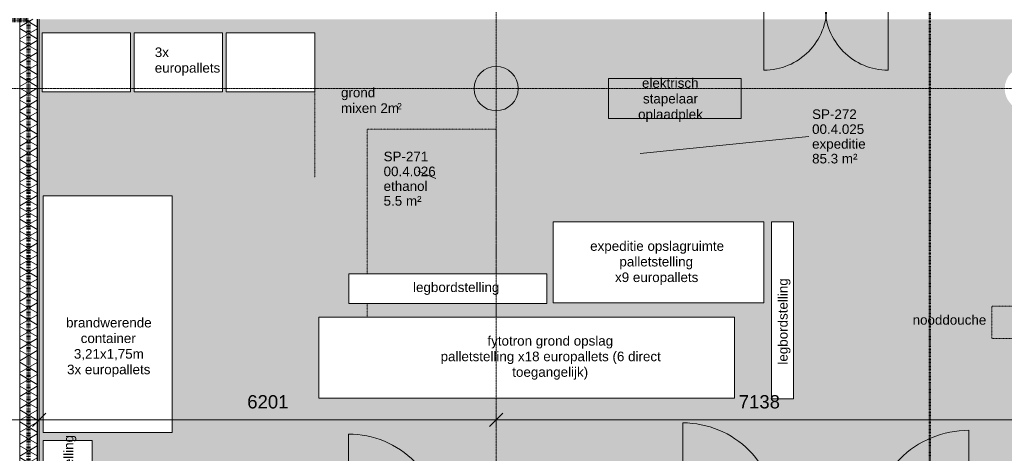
# Model space of a CAD drawing. Header units: millimetres. Extents: x -281 to 145437, y -16481 to 78869.
# Tile 194 of 256: x 10736 to 24095, y 50655 to 56535. Entities that reach past the tile are written whole.
import ezdxf

# ---------------------------------------------------------------- set-up
doc = ezdxf.new("R2010")
doc.units = ezdxf.units.MM
for name, pattern in [('ARC FS 060 minutes', [7.2, 2.4, -1.6, 0, -1.6, 0, -1.6]), ('Grid Line', [12, 6, -2, 2, -2]), ('NLRS_Dash-0_6mm_Space-0_6mm_cpz', [1.2, 0.6, -0.6]), ('NLRS_Dash-1mm_Space-1mm_cpz', [2, 1, -1])]:
    doc.linetypes.add(name, pattern=pattern)
for name, color, linetype, lineweight in [('A--A23__Vloeren', 8, 'Continuous', 5), ('A--A2__Ruwbouw', 8, 'Continuous', 5), ('A--L$01A__Algemeen', 7, 'Continuous', 5), ('A--L$07A__Stramien', 1, 'Continuous', 5), ('A--L21__Buitenwanden', 3, 'Continuous', 5), ('A--L28__Hoofddraagconstructies', 3, 'Continuous', 9), ('A--L3__Afbouw', 2, 'Continuous', 5), ('A--LD30__DetailPenMiddel', 3, 'Continuous', 5), ('A--M$01A__Algemeen', 1, 'Continuous', 5), ('A--M$01A__Algemeen-100', 1, 'Continuous', 5), ('A--T$01A__Algemeen', 1, 'Continuous', 5), ('A--TR9__AlgVoorz', 1, 'Continuous', 5)]:
    doc.layers.add(name, color=color, linetype=linetype, lineweight=lineweight)
doc.styles.add('Arial_1', font='arial.ttf', dxfattribs={"height": 180})
doc.styles.add('Arial_3', font='arial.ttf', dxfattribs={"height": 130})
doc.styles.add('Arial_4', font='arial.ttf', dxfattribs={"height": 84.485816})
doc.dimstyles.new('1_8mm', dxfattribs={"dimscale": 304.8, "dimtxt": 183.646692, "dimasz": 0.590551, "dimexe": 0.295276, "dimexo": 0.0625, "dimgap": 0.328084, "dimtad": 1, "dimdec": 0, "dimzin": 0, "dimdsep": 46, "dimtxsty": 'Arial_1', "dimblk1": 'OBLIQUE', "dimblk2": 'OBLIQUE', "dimsah": 1, "dimcen": 0.09, "dimdle": 0.295276, "dimazin": 0, "dimtfac": 1, "dimtdec": 4, "dimtix": 1, "dimtmove": 0, "dimatfit": 3, "dimfxl": 0.295276, "dimfxlon": 1, "dimtvp": 1, "dimtolj": 1, "dimtzin": 0, "dimarcsym": 2})

# ---------------------------------------------------------------- blocks, each defined once
blk = doc.blocks.new('TBR-B-BWK-C-BES-ARC-R25_rvt-1-L_80_ 11')
at = {"layer": 'A--L28__Hoofddraagconstructies', "lineweight": 5}
blk.add_hatch(color=21, dxfattribs=at).paths.add_polyline_path([(17200, 55300), (17259, 55306), (17315, 55323), (17367, 55351), (17412, 55388), (17449, 55433), (17477, 55485), (17495, 55546), (17500, 55600), (17494, 55659), (17477, 55715), (17449, 55767), (17412, 55812), (17367, 55849), (17315, 55877), (17259, 55894), (17200, 55900), (17141, 55894), (17085, 55877), (17033, 55849), (16988, 55812), (16951, 55767), (16923, 55715), (16906, 55659), (16900, 55600), (16906, 55541), (16923, 55485), (16951, 55433), (16988, 55388), (17033, 55351), (17085, 55323), (17141, 55306)])
at = {"layer": 'A--L28__Hoofddraagconstructies', "color": 231, "lineweight": 18}
for start, end in [(0, 180), (180, 360)]:
    blk.add_arc((17200, 55600), 300, start, end, dxfattribs=at)
blk = doc.blocks.new('65_GM_LIB_fire separation vertical_gen_arc - 060 minutes-2436736-L_80_ 11')
at = {"layer": 'A--L$01A__Algemeen', "linetype": 'ARC FS 060 minutes', "lineweight": 100}
blk.add_line((0, 0), (44095, 0), dxfattribs=at)
blk = doc.blocks.new('65_GM_LIB_fire separation vertical_gen_arc - 060 minutes-2436735-L_80_ 11')
at = {"layer": 'A--L$01A__Algemeen', "linetype": 'ARC FS 060 minutes', "lineweight": 100}
blk.add_line((0, 0), (6199, 0), dxfattribs=at)
blk = doc.blocks.new('TBR-B-INS-BR-ARC-R25_rvt-1-L_80_ 11')
at = {"layer": 'A--L$01A__Algemeen', "color": 124, "linetype": 'ARC FS 060 minutes', "lineweight": 100}
for name, rotation in [('65_GM_LIB_fire separation vertical_gen_arc - 060 minutes-2436735-L_80_ 11', 180), ('65_GM_LIB_fire separation vertical_gen_arc - 060 minutes-2436736-L_80_ 11', 269.9999999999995)]:
    blk.add_blockref(name, (10857, 56530), dxfattribs=dict(at, rotation=rotation))
blk = doc.blocks.new('NLRS_30_DO_UN_clearance zone-SH_gen_cpz - NLRS_30_DO_UN_clearance zone-SH_gen_cpz-63089286-L_80_ 11')
at = {"layer": 'A--L3__Afbouw'}
blk.add_line((-662, -1366), (-662, -44), dxfattribs=at)
blk.add_arc((-662, -44), 1323, 270, 0.5849, dxfattribs=at)
blk = doc.blocks.new('NLRS_30_DO_UN_clearance zone-SH_gen_cpz - NLRS_30_DO_UN_clearance zone-SH_gen_cpz-63054067-L_80_ 11')
at = {"layer": 'A--L3__Afbouw'}
blk.add_line((-637, 1297), (-637, 25), dxfattribs=at)
blk.add_arc((-637, 25), 1272, 359.7747, 90, dxfattribs=at)
blk = doc.blocks.new('NLRS_30_DO_UN_clearance zone-SH_gen_cpz - NLRS_30_DO_UN_clearance zone-SH_gen_cpz-53700877-L_80_ 11')
at = {"layer": 'A--L3__Afbouw'}
blk.add_line((-637, 1297), (-637, 25), dxfattribs=at)
blk.add_arc((-637, 25), 1272, 359.7747, 90, dxfattribs=at)
blk = doc.blocks.new('80_ruimtereservering palletstelling - 2860x1100 palletstelling 9x-46426610-L_80_ 11')
at = {"layer": 'A--L$01A__Algemeen'}
for p, q in [((1100, 0), (0, 0)), ((0, 0), (0, -2860)), ((1100, -2860), (1100, 0)), ((0, -2860), (1100, -2860))]:
    blk.add_line(p, q, dxfattribs=at)
blk = doc.blocks.new('80_ruimtereservering palletstelling - 5640x1100 palletstelling 18x-46426607-L_80_ 11')
at = {"layer": 'A--L$01A__Algemeen'}
for p, q in [((1100, 0), (0, 0)), ((0, 0), (0, -5640)), ((1100, -5640), (1100, 0)), ((0, -5640), (1100, -5640))]:
    blk.add_line(p, q, dxfattribs=at)
blk = doc.blocks.new('80_ruimtereservering palletstelling - 3210x1750 brandwerende pallet container-46426605-L_80_ 11')
at = {"layer": 'A--L$01A__Algemeen'}
for p, q in [((1750, 0), (0, 0)), ((0, 0), (0, -3210)), ((1750, -3210), (1750, 0)), ((0, -3210), (1750, -3210))]:
    blk.add_line(p, q, dxfattribs=at)
blk = doc.blocks.new('NLRS_30_DO_UN_clearance zone-SH_gen_cpz - NLRS_30_DO_UN_clearance zone-SH_gen_cpz-65476004-L_80_ 11')
at = {"layer": 'A--L3__Afbouw'}
blk.add_line((-427, 896), (-427, 44), dxfattribs=at)
blk.add_arc((-427, 44), 853, 359.0928, 90, dxfattribs=at)
blk = doc.blocks.new('NLRS_30_DO_UN_clearance zone-SH_gen_cpz - NLRS_30_DO_UN_clearance zone-SH_gen_cpz-65476006-L_80_ 11')
at = {"layer": 'A--L3__Afbouw'}
blk.add_line((-427, -896), (-427, -44), dxfattribs=at)
blk.add_arc((-427, -44), 853, 270, 0.9072, dxfattribs=at)
blk = doc.blocks.new('DIMBLOCK30-L_80_ 11')
at = {"layer": 'A--M$01A__Algemeen-100'}
for p, q in [((4717, 51109), (4807, 51199)), ((4717, 51109), (4717, 51199)), ((10999, 51109), (11089, 51199)), ((10999, 51109), (10999, 51199)), ((4717, 51109), (4627, 51019)), ((4717, 51109), (10999, 51109)), ((4717, 51109), (4717, 51019)), ((10999, 51109), (10909, 51019)), ((10999, 51109), (10999, 51019))]:
    blk.add_line(p, q, dxfattribs=at)
at = {"layer": 'A--M$01A__Algemeen-100', "color": 0, "insert": (7581, 51443), "char_height": 180, "width": 664.52, "attachment_point": 1, "line_spacing_factor": 0.941778, "style": 'Arial_1'}
blk.add_mtext('6282', dxfattribs=at)
blk = doc.blocks.new('_Oblique')
at = {"color": 0, "linetype": 'ByBlock', "lineweight": -2}
blk.add_line((-0.5, -0.5), (0.5, 0.5), dxfattribs=at)
blk = doc.blocks.new('DIMBLOCK31-L_80_ 11')
at = {"layer": 'A--M$01A__Algemeen-100'}
for p, q in [((10999, 51109), (11089, 51199)), ((10999, 51109), (10999, 51199)), ((17200, 51109), (17290, 51199)), ((17200, 51109), (17200, 51199)), ((10999, 51109), (10909, 51019)), ((10999, 51109), (17200, 51109)), ((10999, 51109), (10999, 51019)), ((17200, 51109), (17110, 51019)), ((17200, 51109), (17200, 51019))]:
    blk.add_line(p, q, dxfattribs=at)
at = {"layer": 'A--M$01A__Algemeen-100', "color": 0, "insert": (13823, 51443), "char_height": 180, "width": 664.52, "attachment_point": 1, "line_spacing_factor": 0.941778, "style": 'Arial_1'}
blk.add_mtext('6201', dxfattribs=at)
blk = doc.blocks.new('DIMBLOCK32-L_80_ 11')
at = {"layer": 'A--M$01A__Algemeen-100'}
for p, q in [((17200, 51109), (17290, 51199)), ((17200, 51109), (17200, 51199)), ((24338, 51109), (24428, 51199)), ((24338, 51109), (24338, 51199)), ((17200, 51109), (17110, 51019)), ((17200, 51109), (24338, 51109)), ((17200, 51109), (17200, 51019)), ((24338, 51109), (24248, 51019)), ((24338, 51109), (24338, 51019))]:
    blk.add_line(p, q, dxfattribs=at)
at = {"layer": 'A--M$01A__Algemeen-100', "color": 0, "insert": (20492, 51443), "char_height": 180, "width": 664.52, "attachment_point": 1, "line_spacing_factor": 0.941778, "style": 'Arial_1'}
blk.add_mtext('7138', dxfattribs=at)

msp = doc.modelspace()

# ---------------------------------------------------------------- hatches: boundary and pattern name
at = {"layer": 'A--A23__Vloeren'}
h = msp.add_hatch(color=10, dxfattribs=at)
h.paths.add_polyline_path([(22243.8, 18810), (22243.8, 22125), (22240, 22125), (22240, 18810)])
h.paths.add_polyline_path([(24850, 21200), (24850, 22800), (24181, 22800), (24181, 21200), (24202.3, 21200)])
h.paths.add_polyline_path([(24181, 24800), (24850, 24800), (24850, 26400), (24181, 26400), (24181, 24950.2)])
h.paths.add_polyline_path([(24850, 28400), (24850, 30000), (24135, 30000), (24135, 28400), (24681.4, 28400)])
h.paths.add_polyline_path([(24850, 32000), (24850, 33600), (24181, 33600), (24181, 32000), (24202.3, 32000)])
h.paths.add_polyline_path([(24202.3, 35600), (24850, 35600), (24850, 37200), (24181, 37200), (24181, 35600)])
h.paths.add_polyline_path([(24181, 39200), (24850, 39200), (24850, 40800), (24181, 40800), (24181, 39539.8)])
h.paths.add_polyline_path([(24181, 42800), (24850, 42800), (24850, 44400), (24181, 44400), (24181, 43345.8)])
h.paths.add_polyline_path([(16904, 43537.5), (16907, 43537.5), (16905.8, 43541.5), (16900.5, 43594.9), (16900.5, 43537.5)])
h.paths.add_polyline_path([(17493, 43537.5), (17499.5, 43537.5), (17499.5, 43594.9), (17494.2, 43541.5)])
h.paths.add_polyline_path([(17499.5, 43605.1), (17500, 43662.5), (17860, 43663), (17860, 49537.5), (17499.5, 49537.5), (17499.5, 49594.9), (17494.2, 49541.5), (17477.2, 49485.2), (17449.4, 49433.3), (17412.1, 49387.9), (17366.7, 49350.6), (17314.8, 49322.8), (17258.5, 49305.8), (17200, 49300), (17141.5, 49305.8), (17085.2, 49322.8), (17033.3, 49350.6), (16987.9, 49387.9), (16950.6, 49433.3), (16922.8, 49485.2), (16905.8, 49541.5), (16900.5, 49594.9), (16900, 49537.5), (16512.5, 49537.5), (16512.5, 49662.5), (16900.5, 49662.5), (16900.5, 49605.1), (16905.8, 49658.5), (16922.8, 49714.8), (16950.6, 49766.7), (16987.9, 49812.1), (17033.3, 49849.4), (17085.2, 49877.2), (17141.5, 49894.2), (17200, 49900), (17258.5, 49894.2), (17314.8, 49877.2), (17366.7, 49849.4), (17412.1, 49812.1), (17449.4, 49766.7), (17477.2, 49714.8), (17494.7, 49653.7), (17499.5, 49605.1), (17500, 49662.5), (17860, 49662.5), (17860, 49790), (22240, 49790), (22240, 49557), (24103.1, 49557), (24104.2, 49557), (24100, 49600), (24105.8, 49658.5), (24122.8, 49714.8), (24150.6, 49766.7), (24187.9, 49812.1), (24233.3, 49849.4), (24285.2, 49877.2), (24341.5, 49894.2), (24400, 49900), (24462.5, 49893), (24462.5, 49894.2), (24462.5, 49901.5), (24337.5, 49901.5), (24337.5, 53165), (24462.5, 53165), (24462.5, 53175), (24362.5, 53176), (24362.5, 53225), (24420.5, 53224), (24421.3, 53208), (24462.5, 53208), (24462.5, 53210.5), (24422.5, 53211.5), (24422.5, 54189.5), (24462.5, 54189.5), (24462.5, 54192), (24420.5, 54192), (24420.5, 54175), (24362.5, 54176), (24362.5, 54225), (24462.5, 54225), (24462.5, 54235), (24337.5, 54235), (24337.5, 55298.5), (24462.5, 55298.5), (24462.5, 55307), (24458.5, 55305.8), (24400, 55300), (24341.5, 55305.8), (24285.2, 55322.8), (24233.3, 55350.6), (24187.9, 55387.9), (24150.6, 55433.3), (24122.8, 55485.2), (24105.8, 55541.5), (24100, 55600), (24105.8, 55658.5), (24123.1, 55715.3), (24150.6, 55766.7), (24187.9, 55812.1), (24233.3, 55849.4), (24285.2, 55877.2), (24341.5, 55894.2), (24400, 55900), (24462.5, 55894.6), (24462.5, 55901.5), (24337.5, 55901.5), (24337.5, 56540), (10999, 56540), (10999, 49662.5), (12327.5, 49662.5), (12327.5, 49537.5), (10999, 49537.5), (10999, 43662.5), (14437.5, 43662.5), (14437.5, 49537.5), (13847.5, 49537.5), (13847.5, 49662.5), (15152.5, 49662.5), (15152.5, 49537.5), (14562.5, 49537.5), (14562.5, 43662.5), (16900.5, 43662.5), (16900.5, 43605.1), (16907.1, 43663), (16922.8, 43714.8), (16950.6, 43766.7), (16987.9, 43812.1), (17033.3, 43849.4), (17085.2, 43877.2), (17141.5, 43894.2), (17200, 43900), (17258.5, 43894.2), (17314.8, 43877.2), (17366.7, 43849.4), (17412.1, 43812.1), (17449.4, 43766.7), (17477.2, 43714.8), (17494.7, 43653.7), (17496.3, 43637.5)])
h.paths.add_polyline_path([(22227.5, 43985), (22240, 43985), (22240, 43995), (22227.5, 43995)])
h.paths.add_polyline_path([(22227.5, 44028), (22240, 44028), (22240, 44030.5), (22227.5, 44030.5)])
h.paths.add_polyline_path([(22227.5, 44969.5), (22240, 44969.5), (22240, 44972), (22227.5, 44972)])
h.paths.add_polyline_path([(22240, 45005), (22240, 45015), (22227.5, 45015), (22227.5, 45005)])
h.paths.add_polyline_path([(22227.5, 45842), (22240, 45842), (22240, 47540), (21990, 47540), (21990, 46090), (22227.5, 46090), (22227.5, 45883.1)])
h.paths.add_polyline_path([(24388, 49300.2), (24388, 49301.2), (24365.3, 49303.4)])
h.paths.add_polyline_path([(16452.5, 49537.5), (16453.5, 49595.5), (16469.5, 49596.3), (16470.5, 49637.5), (16502.5, 49637.5), (16501.5, 49537.5), (16453.5, 49537.5)])
h.paths.add_polyline_path([(15212.5, 49537.5), (15162.5, 49537.5), (15163.5, 49637.5), (15195.5, 49637.5), (15195.5, 49595.5), (15212.5, 49595.5), (15212.5, 49550)])
h.paths.add_polyline_path([(13788.5, 49537.5), (13787.5, 49537.5), (13788.5, 49595.5), (13804.5, 49596.3), (13805.5, 49637.5), (13837.5, 49637.5), (13836.5, 49537.5)])
h.paths.add_polyline_path([(12386.5, 49537.5), (12337.5, 49537.5), (12338.5, 49637.5), (12370.5, 49637.5), (12370.5, 49595.5), (12387.5, 49595.5), (12387.5, 49537.5)])
h.paths.add_polyline_path([(22287.5, 49570), (22248.5, 49570), (22249.5, 49573.5), (22248.5, 49573.5), (22249.5, 49630), (22288.5, 49630), (22288.5, 49622.5), (22298.5, 49622.5), (22298.5, 49573.5), (22312.5, 49572.7), (22313.5, 49570), (22298.5, 49570)])
h.paths.add_polyline_path([(24043.5, 49570), (24044.5, 49573.5), (24063.5, 49573.5), (24063.5, 49578), (24043.5, 49578), (24043.5, 49572.7)])
h.paths.add_polyline_path([(23723.2, 49570), (23593.8, 49570.8), (23594.5, 49573.5), (23608.5, 49573.5), (23608.5, 49622.5), (23618.5, 49623.3), (23619.5, 49630), (24088.5, 49630), (24087.5, 49626.5), (24088.5, 49626.5), (24087.5, 49570), (23891.6, 49570)])
h.paths.add_polyline_path([(23658.5, 49570), (23657.5, 49578), (23638.5, 49578), (23638.5, 49573.5), (23657.5, 49572.7)])
h.paths.add_polyline_path([(23418.5, 49570), (22318.5, 49570), (22318.5, 49577.5), (22308.5, 49578), (22308.5, 49626.5), (22294.5, 49627.3), (22293.5, 49630), (23613.5, 49630), (23612.5, 49626.5), (23598.5, 49626.5), (23598.5, 49577.5), (23588.5, 49576.7), (23587.5, 49570), (23528.5, 49570)])
h.paths.add_polyline_path([(23657.5, 49584), (23658.5, 49584), (23657.5, 49589.5), (23638.5, 49589.5), (23638.5, 49584)])
h.paths.add_polyline_path([(24063.5, 49584), (24063.5, 49589.5), (24043.5, 49589.5), (24044.5, 49584)])
h.paths.add_polyline_path([(16467, 49597.5), (15198, 49597.5), (15199, 49637.5), (16467, 49637.5), (16467, 49611.7)])
h.paths.add_polyline_path([(12735, 49597.5), (12373, 49597.5), (12374, 49637.5), (13802, 49637.5), (13801, 49597.5), (12736, 49597.5)])
h.paths.add_polyline_path([(12814, 49611.7), (12813, 49612.5), (12813, 49611.7)])
h.paths.add_polyline_path([(12814, 49622.5), (12813, 49623.3), (12813, 49622.5)])
h.paths.add_polyline_path([(11053.3, 49727.5), (11053.3, 50827.5), (11719.3, 50827.5), (11719.3, 49727.5)])
h.paths.add_polyline_path([(11719.3, 50935.3), (11053.3, 50935.3), (11053.3, 54145.3), (12803.3, 54145.3), (12803.3, 50935.3), (11745.3, 50935.3)])
h.paths.add_polyline_path([(20934, 51395.1), (20934, 53795.1), (21234, 53795.1), (21234, 51395.1)])
h.paths.add_polyline_path([(16987.9, 51400), (14794, 51400), (14794, 52500), (20434, 52500), (20434, 51400), (17000.9, 51400)])
h.paths.add_polyline_path([(23925.2, 52210), (23925.2, 52650), (24265.2, 52650), (24265.2, 52210), (24202.3, 52210)])
h.paths.add_polyline_path([(17888.5, 52687), (15203, 52687), (15203, 53087), (17888.5, 53087)])
h.paths.add_polyline_path([(17974, 52695.1), (17974, 53795.1), (20834, 53795.1), (20834, 52695.1), (19734.5, 52695.1)])
h.paths.add_polyline_path([(18722.5, 55196.1), (18722.5, 55736.1), (20522.5, 55736.1), (20522.5, 55196.1), (19411.2, 55196.1)])
h.paths.add_polyline_path([(17200, 55300), (17141.5, 55305.8), (17085.2, 55322.8), (17033.3, 55350.6), (16987.9, 55387.9), (16950.6, 55433.3), (16922.8, 55485.2), (16905.8, 55541.5), (16900, 55600), (16905.8, 55658.5), (16923.1, 55715.3), (16950.6, 55766.7), (16987.9, 55812.1), (17033.3, 55849.4), (17085.2, 55877.2), (17141.5, 55894.2), (17200, 55900), (17258.5, 55894.2), (17314.8, 55877.2), (17366.7, 55849.4), (17412.1, 55812.1), (17449.4, 55766.7), (17477.2, 55714.8), (17494.7, 55653.7), (17500, 55600), (17494.2, 55541.5), (17477.2, 55485.2), (17449.4, 55433.3), (17412.1, 55387.9), (17366.7, 55350.6), (17314.8, 55322.8), (17258.5, 55305.8)])
h.paths.add_polyline_path([(11039, 55555.1), (11039, 56355.1), (12239, 56355), (12239, 55555.1), (11448.1, 55555.1)])
h.paths.add_polyline_path([(12289, 55555.1), (12289, 56355.1), (13489, 56355.1), (13489, 55555.1), (12703.6, 55555.1)])
h.paths.add_polyline_path([(13539, 55555.1), (13539, 56355.1), (14739, 56355.1), (14739, 55555.1), (13661.8, 55555.1)])
at = {"layer": 'A--A2__Ruwbouw'}
h = msp.add_hatch(dxfattribs=at)
h.set_pattern_fill('FP_309', color=256, angle=60, style=0, pattern_type=2)
h.set_pattern_definition([(330, (10717, 34440.5), (70, 121.2436), []), (30, (10717, 34440.5), (-70, 121.2436), [])])
h.paths.add_polyline_path([(10974, 12341), (10974, 18450), (10736, 18450), (10736, 12341), (10787.1, 12341)])
h.paths.add_polyline_path([(10736, 19740), (10974, 19740), (10974, 20220), (10736, 20220), (10736, 19875.5)])
h.paths.add_polyline_path([(10736, 21510), (10974, 21510), (10974, 22505), (10736, 22505), (10736, 21778.5)])
h.paths.add_polyline_path([(10974, 23795), (10974, 56540), (10736, 56540), (10736, 23795), (10787.1, 23795)])
h = msp.add_hatch(dxfattribs=at)
h.set_pattern_fill('FP_308', color=256, style=0, pattern_type=2)
h.set_pattern_definition([(270, (10717, 34440.5), (100, 2e-13), [1000, 0]), (315, (10717, 34440.5), (2e-13, -100.01318), [141.42, -141.42]), (225, (10717, 34440.5), (2e-13, -100.01318), [141.42, -141.42])])
h.paths.add_polyline_path([(10999, 12341), (10999, 15898.5), (10975, 15898.5), (10975, 12341)])
h.paths.add_polyline_path([(10999, 15973.5), (10999, 18450), (10975, 18450), (10975, 15973.5)])
h.paths.add_polyline_path([(10999, 19740), (10999, 20220), (10975, 20220), (10975, 19740)])
h.paths.add_polyline_path([(10999, 21510), (10999, 22505), (10975, 22505), (10975, 21510)])
h.paths.add_polyline_path([(10999, 23795), (10999, 30362.5), (10975, 30362.5), (10975, 23795)])
h.paths.add_polyline_path([(10999, 30437.5), (10999, 43562.5), (10975, 43562.5), (10975, 30437.5)])
h.paths.add_polyline_path([(10999, 43637.5), (10999, 49562.5), (10975, 49562.5), (10975, 43637.5)])
h.paths.add_polyline_path([(10975, 49637.5), (10999, 49637.5), (10999, 56540), (10975, 56540), (10975, 49689.1)])
at = {"layer": 'A--L$01A__Algemeen'}
for points in [[(20522.5, 55196.1), (20522.5, 55736.1), (18722.5, 55736.1), (18722.5, 55196.1), (20369.4, 55196.1)], [(24265.2, 52210), (24265.2, 52650), (23925.2, 52650), (23925.2, 52210), (24202.3, 52210)]]:
    msp.add_hatch(color=10, dxfattribs=at).paths.add_polyline_path(points)

# ---------------------------------------------------------------- linework, layer by layer
at = {"layer": 'A--L$01A__Algemeen', "linetype": 'NLRS_Dash-0_6mm_Space-0_6mm_cpz', "lineweight": 50}
msp.add_line((23084, 57575.3), (23084, 7036.9), dxfattribs=at)
at = {"layer": 'A--L$07A__Stramien', "linetype": 'Grid Line'}
for p, q in [((17200, 64428.4), (17200, 5044.8)), ((100373, 55600), (-281.1, 55600))]:
    msp.add_line(p, q, dxfattribs=at)
at = {"layer": 'A--L21__Buitenwanden'}
for p, q in [((10736, 23795), (10736, 56540)), ((10974, 23795), (10974, 56540)), ((10975, 49637.5), (10975, 56540)), ((10999, 49637.5), (10999, 56540))]:
    msp.add_line(p, q, dxfattribs=at)
at = {"layer": 'A--LD30__DetailPenMiddel'}
for p, q in [((11039, 56355.1), (11039, 55555.1)), ((12239, 56355.1), (11039, 56355.1)), ((12239, 55555.1), (12239, 56355.1)), ((12289, 56355.1), (12289, 55555.1)), ((13489, 56355.1), (12289, 56355.1)), ((13489, 55555.1), (13489, 56355.1)), ((13539, 56355.1), (13539, 55555.1)), ((14739, 56355.1), (13539, 56355.1)), ((14739, 55555.1), (14739, 56355.1)), ((20522.5, 55736.1), (18722.5, 55736.1)), ((18722.5, 55736.1), (18722.5, 55196.1)), ((20522.5, 55196.1), (20522.5, 55736.1)), ((11039, 55555.1), (12239, 55555.1)), ((12289, 55555.1), (13489, 55555.1)), ((13539, 55555.1), (14739, 55555.1)), ((18722.5, 55196.1), (20522.5, 55196.1)), ((21234, 53795.1), (20934, 53795.1)), ((20934, 53795.1), (20934, 51395.1)), ((21234, 51395.1), (21234, 53795.1)), ((17888.5, 53087), (15203, 53087)), ((15203, 53087), (15203, 52687)), ((17888.5, 52687), (17888.5, 53087)), ((15203, 52687), (17888.5, 52687)), ((20934, 51395.1), (21234, 51395.1)), ((11719.3, 50827.5), (11053.3, 50827.5)), ((11053.3, 50827.5), (11053.3, 49727.5)), ((11719.3, 49727.5), (11719.3, 50827.5))]:
    msp.add_line(p, q, dxfattribs=at)
at = {"layer": 'A--LD30__DetailPenMiddel', "linetype": 'NLRS_Dash-1mm_Space-1mm_cpz'}
msp.add_line((14739, 56355.1), (14739, 54395.1), dxfattribs=at)
at = {"layer": 'A--LD30__DetailPenMiddel', "linetype": 'NLRS_Dash-0_6mm_Space-0_6mm_cpz'}
for p, q in [((17200, 55050), (15450, 55050)), ((15450, 55050), (15450, 53087)), ((17200, 55050), (17200, 53087)), ((15450, 52687), (15450, 52500)), ((17200, 52687), (17200, 52500)), ((24265.2, 52650), (23925.2, 52650)), ((23925.2, 52650), (23925.2, 52210)), ((23925.2, 52210), (24265.2, 52210))]:
    msp.add_line(p, q, dxfattribs=at)
at = {"layer": 'A--TR9__AlgVoorz'}
for p, q in [((19153.8, 54721.8), (21441, 54953.1)), ((16140.1, 54480.7), (16381.2, 54380.1))]:
    msp.add_line(p, q, dxfattribs=at)

# ---------------------------------------------------------------- block references
at = {"lineweight": 5}
for name in ['TBR-B-BWK-C-BES-ARC-R25_rvt-1-L_80_ 11', 'TBR-B-INS-BR-ARC-R25_rvt-1-L_80_ 11']:
    msp.add_blockref(name, (0, 0), dxfattribs=at)
at = {"layer": 'A--L$01A__Algemeen'}
msp.add_blockref('80_ruimtereservering palletstelling - 3210x1750 brandwerende pallet container-46426605-L_80_ 11', (11053.3, 54145.3), dxfattribs=at)
at = {"layer": 'A--L$01A__Algemeen', "rotation": 89.9999999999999}
for name, p in [('80_ruimtereservering palletstelling - 2860x1100 palletstelling 9x-46426610-L_80_ 11', (17974, 52695.1)), ('80_ruimtereservering palletstelling - 5640x1100 palletstelling 18x-46426607-L_80_ 11', (14794, 51400))]:
    msp.add_blockref(name, p, dxfattribs=at)
at = {"layer": 'A--L3__Afbouw'}
for name, p in [('NLRS_30_DO_UN_clearance zone-SH_gen_cpz - NLRS_30_DO_UN_clearance zone-SH_gen_cpz-65476006-L_80_ 11', (21260, 56747.5)), ('NLRS_30_DO_UN_clearance zone-SH_gen_cpz - NLRS_30_DO_UN_clearance zone-SH_gen_cpz-63054067-L_80_ 11', (20370, 49770)), ('NLRS_30_DO_UN_clearance zone-SH_gen_cpz - NLRS_30_DO_UN_clearance zone-SH_gen_cpz-53700877-L_80_ 11', (15832.5, 49617.5))]:
    msp.add_blockref(name, p, dxfattribs=at)
at = {"layer": 'A--L3__Afbouw', "rotation": 180}
for name, p in [('NLRS_30_DO_UN_clearance zone-SH_gen_cpz - NLRS_30_DO_UN_clearance zone-SH_gen_cpz-65476004-L_80_ 11', (22090, 56747.5)), ('NLRS_30_DO_UN_clearance zone-SH_gen_cpz - NLRS_30_DO_UN_clearance zone-SH_gen_cpz-63089286-L_80_ 11', (22953.5, 49600))]:
    msp.add_blockref(name, p, dxfattribs=at)

# ---------------------------------------------------------------- texts
at = {"layer": 'A--T$01A__Algemeen', "color": 7, "attachment_point": 1}
for s, insert, char_height, width, style in [('3x ', (12568.4, 56158.5), 130, 280.591, 'Arial_3'), ('europallets', (12568.4, 55946.8), 130, 1066.244, 'Arial_3'), ('elektrisch ', (19178.9, 55741), 130, 994.092, 'Arial_3'), ('grond ', (15094.9, 55612.6), 130, 617.299, 'Arial_3'), ('stapelaar ', (19192.2, 55529.3), 130, 962.025, 'Arial_3'), ('mixen 2m', (15094.9, 55400.9), 130, 921.941, 'Arial_3'), ('2', (15855.6, 55403.5), 84.5, 80.169, 'Arial_4'), ('oplaadplek', (19126, 55317.7), 130, 1050.211, 'Arial_3'), ('expeditie opslagruimte', (18475.8, 53530.3), 130, 2164.556, 'Arial_3'), ('palletstelling ', (18872.6, 53318.6), 130, 1266.666, 'Arial_3'), ('x9 europallets ', (18813.1, 53106.9), 130, 1410.97, 'Arial_3'), ('legbordstelling ', (16072.7, 52971.6), 130, 1467.088, 'Arial_3'), ('nooddouche ', (22850.8, 52528.8), 130, 1258.649, 'Arial_3'), ('brandwerende ', (11365, 52491.4), 130, 1443.037, 'Arial_3'), ('container ', (11563.4, 52279.7), 130, 962.025, 'Arial_3'), ('fytotron grond opslag ', (17081.6, 52245), 130, 2116.455, 'Arial_3'), ('3,21x1,75m', (11470.8, 52068), 130, 1122.362, 'Arial_3'), ('palletstelling x18 europallets (6 direct ', (16446.6, 52033.4), 130, 3655.695, 'Arial_3'), ('3x europallets', (11378.2, 51856.4), 130, 1346.835, 'Arial_3'), ('toegangelijk)', (17418.9, 51821.7), 130, 1234.599, 'Arial_3')]:
    msp.add_mtext(s, dxfattribs=dict(at, insert=insert, char_height=char_height, width=width, style=style))
at = {"layer": 'A--T$01A__Algemeen', "color": 7, "char_height": 130, "width": 1467.088, "attachment_point": 1, "rotation": 90, "style": 'Arial_3'}
for insert in [(21025, 51857.2), (11334.2, 49732)]:
    msp.add_mtext('legbordstelling ', dxfattribs=dict(at, insert=insert))
at = {"layer": 'A--TR9__AlgVoorz', "char_height": 130, "attachment_point": 1, "style": 'Arial_3'}
for s, insert, width in [('SP-272', (21487, 55318.5), 713.502), ('00.4.025', (21487, 55115.8), 849.789), ('expeditie', (21487, 54915.8), 857.806), ('SP-271', (15673.2, 54745.4), 713.502), ('85.3 m²', (21487, 54715.8), 737.552), ('00.4.026', (15673.2, 54542.8), 849.789), ('ethanol', (15673.2, 54342.8), 713.502), ('5.5 m²', (15673.2, 54142.8), 617.299)]:
    msp.add_mtext(s, dxfattribs=dict(at, insert=insert, width=width))

# ---------------------------------------------------------------- dimensions: what is measured, and where the dimension line sits
at = {"layer": 'A--M$01A__Algemeen'}
for base, p1, p2, override, picture, middle in [((10999, 51108.8), (4717, 51198.8), (10999, 51198.8), {"dimpost": '<>', "dimfxl": 6282}, 'DIMBLOCK30-L_80_ 11', (7858, 51300.7)), ((17200, 51108.8), (10999, 51198.8), (17200, 51198.8), {"dimpost": '<>', "dimfxl": 6201}, 'DIMBLOCK31-L_80_ 11', (14099.5, 51300.7)), ((24337.5, 51108.8233611), (17200, 51198.8233611), (24337.5, 51198.8233611), {"dimpost": '<>', "dimfxl": 7137.5}, 'DIMBLOCK32-L_80_ 11', (20768.75, 51300.787891))]:
    dim = msp.add_linear_dim(base=base, p1=p1, p2=p2, dimstyle='1_8mm', override=override, dxfattribs=at)
    dim.commit()
    dim.dimension.update_dxf_attribs({"geometry": picture, "text_midpoint": middle})

doc.saveas('drawing.dxf')
